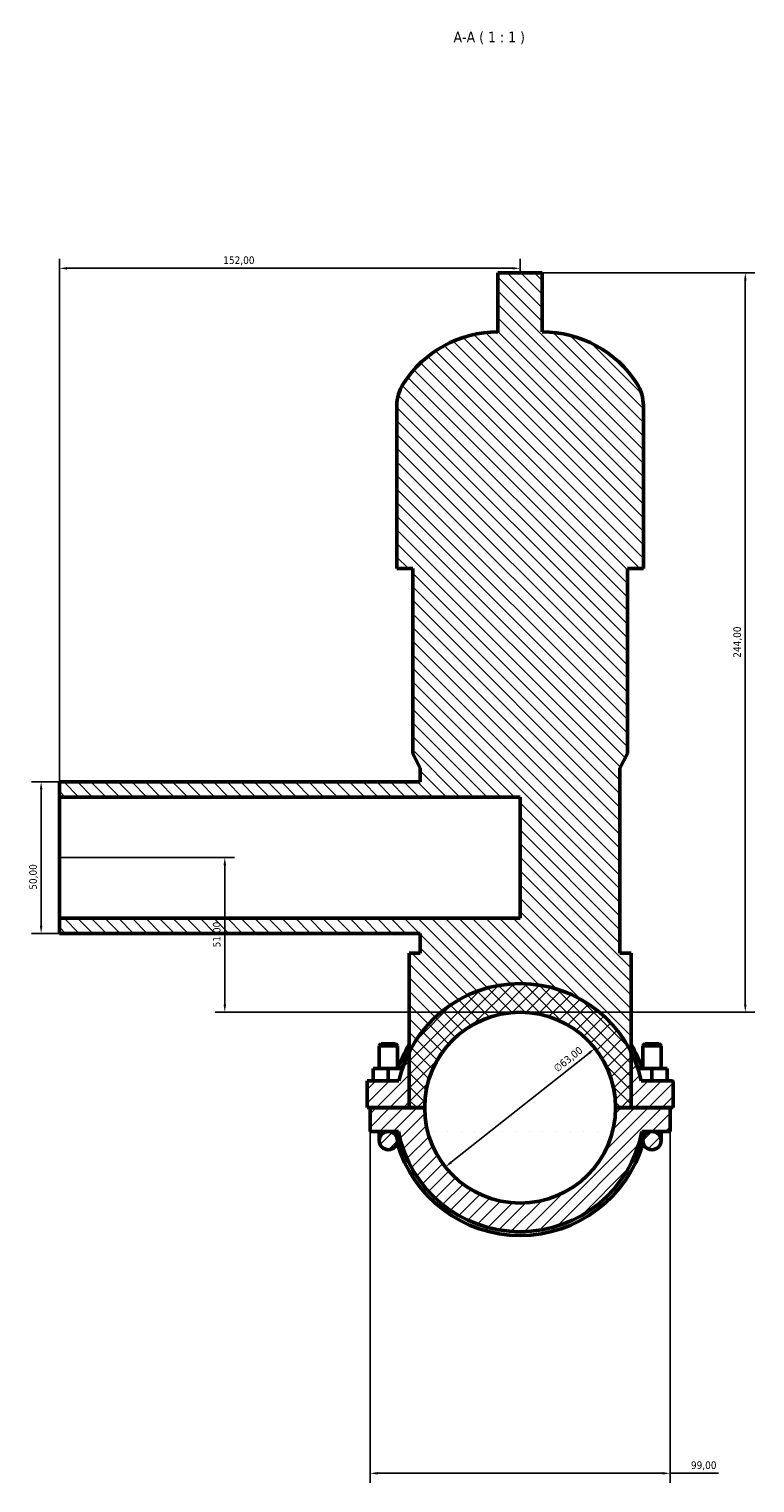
# Model space of a CAD drawing. Header units: millimetres. Extents: x 0 to 956, y -206 to 1211.
# Tile 7 of 8: x 341 to 581, y 732 to 1211. Entities that reach past the tile are written whole.
import ezdxf

# ---------------------------------------------------------------- set-up
doc = ezdxf.new("R2010")
doc.units = ezdxf.units.MM
for name, color, linetype, lineweight in [('Dimension (ISO)', 7, 'Continuous', 25), ('Hatch (ISO)', 7, 'Continuous', 18), ('Symbol (ISO)', 7, 'Continuous', 25), ('Visible (ISO)', 7, 'Continuous', 50)]:
    doc.layers.add(name, color=color, linetype=linetype, lineweight=lineweight)
doc.styles.add('Label Text (ISO)', font='tahoma.ttf')
doc.styles.add('Note Text (ISO)', font='tahoma.ttf')
doc.dimstyles.new('Default (ISO)', dxfattribs={"dimtxt": 2.5, "dimasz": 2.5, "dimexe": 3.175, "dimexo": 0, "dimgap": 0.762, "dimtad": 1, "dimrnd": 1e-08, "dimzin": 0, "dimtxsty": 'Note Text (ISO)', "dimcen": 0.09, "dimdle": 10, "dimclrd": 256, "dimclre": 256, "dimclrt": 232, "dimazin": 0, "dimtfac": 1.40208, "dimtmove": 0, "dimatfit": 3, "dimfxl": 1, "dimtolj": 1, "dimtzin": 0, "dimlwd": -1, "dimlwe": -1, "dimarcsym": 0})

# ---------------------------------------------------------------- blocks, each defined once
blk = doc.blocks.new('*D7')
at = {"layer": 'Defpoints', "color": 0, "transparency": 16777216}
for p in [(453.78, 847.53), (552.78, 847.53), (552.78, 734.76)]:
    blk.add_point(p, dxfattribs=at)
at = {"layer": 'Dimension (ISO)', "transparency": 16777216}
for p, q in [((453.78, 847.53), (453.78, 731.58)), ((552.78, 847.53), (552.78, 731.58)), ((456.28, 734.76), (550.28, 734.76)), ((552.78, 734.76), (568.69, 734.76))]:
    blk.add_line(p, q, dxfattribs=at)
for points in [[(456.28, 735.17), (456.28, 734.34), (453.78, 734.76)], [(550.28, 735.17), (550.28, 734.34), (552.78, 734.76)]]:
    blk.add_solid(points, dxfattribs=at)
at = {"layer": 'Dimension (ISO)', "color": 232, "true_color": 0xca0064, "transparency": 16777216, "insert": (559.63, 738.69), "char_height": 2.5, "attachment_point": 1, "style": 'Note Text (ISO)'}
blk.add_mtext('\\A1;99,00', dxfattribs=at)
blk = doc.blocks.new('*D8')
at = {"layer": 'Defpoints', "color": 0, "transparency": 16777216}
for p in [(527.96, 874.98), (478.6, 835.84)]:
    blk.add_point(p, dxfattribs=at)
at = {"layer": 'Dimension (ISO)', "transparency": 16777216}
blk.add_line((480.56, 837.39), (526.01, 873.42), dxfattribs=at)
for points in [[(525.75, 873.75), (526.26, 873.1), (527.96, 874.98)], [(480.3, 837.72), (480.82, 837.06), (478.6, 835.84)]]:
    blk.add_solid(points, dxfattribs=at)
at = {"layer": 'Dimension (ISO)', "color": 232, "true_color": 0xca0064, "transparency": 16777216, "insert": (513.99, 868.97), "char_height": 2.5, "attachment_point": 1, "rotation": 38.4097, "style": 'Note Text (ISO)'}
blk.add_mtext('\\A1;∅63,00', dxfattribs=at)
blk = doc.blocks.new('*D9')
at = {"layer": 'Defpoints', "color": 0, "transparency": 16777216}
for p in [(351.28, 962.91), (345.24, 912.91), (351.28, 912.91)]:
    blk.add_point(p, dxfattribs=at)
at = {"layer": 'Dimension (ISO)', "transparency": 16777216}
for p, q in [((351.28, 962.91), (342.07, 962.91)), ((345.24, 960.41), (345.24, 915.41)), ((351.28, 912.91), (342.07, 912.91))]:
    blk.add_line(p, q, dxfattribs=at)
for points in [[(344.82, 960.41), (345.66, 960.41), (345.24, 962.91)], [(344.82, 915.41), (345.66, 915.41), (345.24, 912.91)]]:
    blk.add_solid(points, dxfattribs=at)
at = {"layer": 'Dimension (ISO)', "color": 232, "true_color": 0xca0064, "transparency": 16777216, "insert": (341.31, 927.31), "char_height": 2.5, "attachment_point": 1, "rotation": 90, "style": 'Note Text (ISO)'}
blk.add_mtext('\\A1;50,00', dxfattribs=at)
blk = doc.blocks.new('*D10')
at = {"layer": 'Defpoints', "color": 0, "transparency": 16777216}
for p in [(351.28, 1132.36), (503.28, 1130.91), (351.28, 957.91)]:
    blk.add_point(p, dxfattribs=at)
at = {"layer": 'Dimension (ISO)', "transparency": 16777216}
for p, q in [((351.28, 957.91), (351.28, 1135.53)), ((500.78, 1132.36), (353.78, 1132.36)), ((503.28, 1130.91), (503.28, 1135.53))]:
    blk.add_line(p, q, dxfattribs=at)
for points in [[(353.78, 1132.77), (353.78, 1131.94), (351.28, 1132.36)], [(500.78, 1132.77), (500.78, 1131.94), (503.28, 1132.36)]]:
    blk.add_solid(points, dxfattribs=at)
at = {"layer": 'Dimension (ISO)', "color": 232, "true_color": 0xca0064, "transparency": 16777216, "insert": (405.33, 1136.29), "char_height": 2.5, "attachment_point": 1, "style": 'Note Text (ISO)'}
blk.add_mtext('\\A1;152,00', dxfattribs=at)
blk = doc.blocks.new('*D11')
at = {"layer": 'Defpoints', "color": 0, "transparency": 16777216}
for p in [(510.6, 1130.91), (577.57, 1130.91), (503.28, 886.91)]:
    blk.add_point(p, dxfattribs=at)
at = {"layer": 'Dimension (ISO)', "transparency": 16777216}
for p, q in [((510.6, 1130.91), (580.74, 1130.91)), ((577.57, 889.41), (577.57, 1128.41)), ((503.28, 886.91), (580.74, 886.91))]:
    blk.add_line(p, q, dxfattribs=at)
for points in [[(577.15, 1128.41), (577.98, 1128.41), (577.57, 1130.91)], [(577.15, 889.41), (577.98, 889.41), (577.57, 886.91)]]:
    blk.add_solid(points, dxfattribs=at)
at = {"layer": 'Dimension (ISO)', "color": 232, "true_color": 0xca0064, "transparency": 16777216, "insert": (573.63, 1003.86), "char_height": 2.5, "attachment_point": 1, "rotation": 90, "style": 'Note Text (ISO)'}
blk.add_mtext('\\A1;244,00', dxfattribs=at)
blk = doc.blocks.new('*D12')
at = {"layer": 'Defpoints', "color": 0, "transparency": 16777216}
for p in [(351.28, 937.91), (405.84, 937.91), (503.28, 886.91)]:
    blk.add_point(p, dxfattribs=at)
at = {"layer": 'Dimension (ISO)', "transparency": 16777216}
for p, q in [((351.28, 937.91), (409.01, 937.91)), ((405.84, 889.41), (405.84, 935.41)), ((503.28, 886.91), (402.66, 886.91))]:
    blk.add_line(p, q, dxfattribs=at)
for points in [[(405.42, 935.41), (406.26, 935.41), (405.84, 937.91)], [(405.42, 889.41), (406.26, 889.41), (405.84, 886.91)]]:
    blk.add_solid(points, dxfattribs=at)
at = {"layer": 'Dimension (ISO)', "color": 232, "true_color": 0xca0064, "transparency": 16777216, "insert": (401.91, 908.31), "char_height": 2.5, "attachment_point": 1, "rotation": 90, "style": 'Note Text (ISO)'}
blk.add_mtext('\\A1;51,00', dxfattribs=at)

msp = doc.modelspace()

# ---------------------------------------------------------------- hatches: boundary and pattern name
at = {"layer": 'Hatch (ISO)'}
h = msp.add_hatch(dxfattribs=at)
h.set_pattern_fill('ANSI31', color=256, scale=25.4, angle=90.00021, style=0)
h.set_pattern_definition([(135.0002, (0, 0), (-2.245056, -2.245072), [])])
edge = h.paths.add_edge_path()
edge.add_line((470.3412, 906.4275), (466.6812, 906.4275))
edge.add_line((466.6812, 906.4275), (466.6812, 873.7744))
edge.add_line((466.6812, 873.7744), (466.6812, 855.4575))
edge.add_line((466.6812, 855.4575), (466.6812, 855.4075))
edge.add_line((466.6812, 855.4075), (471.7812, 855.4075))
edge.add_ellipse((503.2812, 855.4075), major_axis=(-31.5, 0), ratio=1, start_angle=180, end_angle=360, ccw=False)
edge.add_line((534.7812, 855.4075), (539.8812, 855.4075))
edge.add_line((539.8812, 855.4075), (539.8812, 855.4575))
edge.add_line((539.8812, 855.4575), (539.8812, 873.7744))
edge.add_line((539.8812, 873.7744), (539.8812, 906.4275))
edge.add_line((539.8812, 906.4275), (536.2212, 906.4275))
edge.add_line((536.2212, 906.4275), (536.2212, 967.4275))
edge.add_line((536.2212, 967.4275), (538.6612, 972.3075))
edge.add_line((538.6612, 972.3075), (538.6612, 1033.3075))
edge.add_line((538.6612, 1033.3075), (543.9479, 1033.3075))
edge.add_line((543.9479, 1033.3075), (543.9479, 1086.9875))
edge.add_ellipse((530.366, 1086.9875), major_axis=(13.5819, 0), ratio=1, start_angle=0, end_angle=32.612421)
edge.add_ellipse((510.6012, 1074.3413), major_axis=(31.2053, 19.9661), ratio=1, start_angle=0, end_angle=57.387579)
edge.add_line((510.6012, 1111.3875), (510.6012, 1130.9075))
edge.add_line((510.6012, 1130.9075), (495.9612, 1130.9075))
edge.add_line((495.9612, 1130.9075), (495.9612, 1111.3875))
edge.add_ellipse((495.9612, 1074.3413), major_axis=(0, 37.0461), ratio=1, start_angle=0, end_angle=57.387579)
edge.add_ellipse((476.1964, 1086.9875), major_axis=(-11.4405, 7.32), ratio=1, start_angle=0, end_angle=32.612421)
edge.add_line((462.6146, 1086.9875), (462.6146, 1033.3075))
edge.add_line((462.6146, 1033.3075), (467.9012, 1033.3075))
edge.add_line((467.9012, 1033.3075), (467.9012, 972.3075))
edge.add_line((467.9012, 972.3075), (470.3412, 967.4275))
edge.add_line((470.3412, 967.4275), (470.3412, 962.9075))
edge.add_line((470.3412, 962.9075), (351.2812, 962.9075))
edge.add_line((351.2812, 962.9075), (351.2812, 957.9075))
edge.add_line((351.2812, 957.9075), (503.2812, 957.9075))
edge.add_line((503.2812, 957.9075), (503.2812, 917.9075))
edge.add_line((503.2812, 917.9075), (351.2812, 917.9075))
edge.add_line((351.2812, 917.9075), (351.2812, 912.9075))
edge.add_line((351.2812, 912.9075), (470.3412, 912.9075))
edge.add_line((470.3412, 912.9075), (470.3412, 906.4275))
h = msp.add_hatch(dxfattribs=at)
h.set_pattern_fill('ANSI31', color=256, scale=25.4, style=0)
h.set_pattern_definition([(45, (0, 0), (-2.245064, 2.245064), [])])
edge = h.paths.add_edge_path()
edge.add_ellipse((553.2812, 863.7825), major_axis=(0.5, 0), ratio=1, start_angle=0, end_angle=90)
edge.add_line((553.2812, 864.2825), (543.2579, 864.2825))
edge.add_ellipse((503.2812, 855.4075), major_axis=(39.9767, 8.875), ratio=1, start_angle=0, end_angle=14.131847)
edge.add_ellipse((503.2812, 855.4075), major_axis=(36.6, 18.3669), ratio=1, start_angle=0, end_angle=126.702489)
edge.add_ellipse((503.2812, 855.4075), major_axis=(-36.6, 18.3669), ratio=1, start_angle=0, end_angle=14.131847)
edge.add_line((463.3045, 864.2825), (452.7812, 864.2825))
edge.add_line((452.7812, 864.2825), (452.7812, 855.4575))
edge.add_line((452.7812, 855.4575), (466.6812, 855.4575))
edge.add_line((466.6812, 855.4575), (471.7813, 855.4575))
edge.add_ellipse((503.2812, 855.4075), major_axis=(-31.5, 0.05), ratio=1, start_angle=180.181891, end_angle=360, ccw=False)
edge.add_line((534.7812, 855.4575), (539.8812, 855.4575))
edge.add_line((539.8812, 855.4575), (553.7812, 855.4575))
edge.add_line((553.7812, 855.4575), (553.7812, 863.7825))
edge = h.paths.add_edge_path()
edge.add_ellipse((503.2812, 855.4075), major_axis=(31.5, -0.05), ratio=1, start_angle=180.181891, end_angle=360)
edge.add_line((534.7812, 855.3575), (552.7812, 855.3575))
edge.add_line((552.7812, 855.3575), (552.7812, 847.5325))
edge.add_line((552.7812, 847.5325), (546.7812, 847.5325))
edge.add_line((546.7812, 847.5325), (543.4669, 847.5325))
edge.add_ellipse((503.2812, 855.4075), major_axis=(-40.1857, -7.875), ratio=1, start_angle=0, end_angle=157.825022, ccw=False)
edge.add_line((463.0956, 847.5325), (459.7812, 847.5325))
edge.add_line((459.7812, 847.5325), (453.7812, 847.5325))
edge.add_line((453.7812, 847.5325), (453.7812, 855.3575))
edge.add_line((453.7812, 855.3575), (471.7813, 855.3575))
edge = h.paths.add_edge_path()
edge.add_ellipse((546.7812, 844.5325), major_axis=(3, 0), ratio=1, start_angle=0, end_angle=360)
edge = h.paths.add_edge_path()
edge.add_ellipse((459.7812, 844.5325), major_axis=(3, 0), ratio=1, start_angle=0, end_angle=360)

# ---------------------------------------------------------------- linework, layer by layer
at = {"layer": 'Visible (ISO)'}
for p, q in [((510.6012, 1130.9075), (495.9612, 1130.9075)), ((495.9612, 1130.9075), (495.9612, 1111.3875)), ((510.6012, 1111.3875), (510.6012, 1130.9075)), ((462.6146, 1086.9875), (462.6146, 1033.3075)), ((543.9479, 1033.3075), (543.9479, 1086.9875)), ((462.6146, 1033.3075), (467.9012, 1033.3075)), ((467.9012, 1033.3075), (467.9012, 972.3075)), ((538.6612, 972.3075), (538.6612, 1033.3075)), ((538.6612, 1033.3075), (543.9479, 1033.3075)), ((467.9012, 972.3075), (470.3412, 967.4275)), ((536.2212, 967.4275), (538.6612, 972.3075)), ((470.3412, 967.4275), (470.3412, 962.9075)), ((536.2212, 906.4275), (536.2212, 967.4275)), ((470.3412, 962.9075), (351.2812, 962.9075)), ((351.2812, 962.9075), (351.2812, 957.9075)), ((351.2812, 957.9075), (503.2812, 957.9075)), ((351.2812, 917.9075), (351.2812, 957.9075)), ((503.2812, 957.9075), (503.2812, 917.9075)), ((503.2812, 917.9075), (351.2812, 917.9075)), ((351.2812, 917.9075), (351.2812, 912.9075)), ((351.2812, 912.9075), (470.3412, 912.9075)), ((470.3412, 912.9075), (470.3412, 906.4275)), ((470.3412, 906.4275), (466.6812, 906.4275)), ((466.6812, 906.4275), (466.6812, 855.4075)), ((539.8812, 906.4275), (536.2212, 906.4275)), ((539.8812, 855.4075), (539.8812, 906.4275)), ((457.3812, 876.4575), (456.7812, 875.8575)), ((456.7812, 875.8575), (462.7812, 875.8575)), ((456.7812, 875.8575), (456.7812, 868.2825)), ((462.1812, 876.4575), (457.3812, 876.4575)), ((462.1812, 876.4575), (462.7812, 875.8575)), ((462.7812, 875.8575), (462.7812, 868.2825)), ((544.3812, 876.4575), (543.7812, 875.8575)), ((549.7812, 875.8575), (543.7812, 875.8575)), ((543.7812, 868.2825), (543.7812, 875.8575)), ((544.3812, 876.4575), (549.1812, 876.4575)), ((549.1812, 876.4575), (549.7812, 875.8575)), ((549.7812, 868.2825), (549.7812, 875.8575)), ((463.3045, 864.2825), (452.7812, 864.2825)), ((452.7812, 864.2825), (452.7812, 855.4575)), ((454.7812, 864.2825), (454.7812, 868.2825)), ((459.7812, 868.2825), (454.7812, 868.2825)), ((464.4079, 868.2825), (459.7812, 868.2825)), ((459.7812, 864.2825), (459.7812, 868.2825)), ((542.1546, 868.2825), (546.7812, 868.2825)), ((553.2812, 864.2825), (543.2579, 864.2825)), ((546.7812, 864.2825), (546.7812, 868.2825)), ((546.7812, 868.2825), (551.7812, 868.2825)), ((551.7812, 864.2825), (551.7812, 868.2825)), ((553.7812, 855.4575), (553.7812, 863.7825)), ((452.7812, 855.4575), (471.7813, 855.4575)), ((471.7813, 855.3575), (453.7812, 855.3575)), ((453.7812, 855.3575), (453.7812, 847.5325)), ((456.7812, 855.4575), (456.7812, 855.3575)), ((462.7812, 855.4575), (462.7812, 855.3575)), ((466.6812, 855.4075), (471.7812, 855.4075)), ((534.7812, 855.4575), (553.7812, 855.4575)), ((534.7812, 855.4075), (539.8812, 855.4075)), ((552.7812, 855.3575), (534.7812, 855.3575)), ((543.7812, 855.3575), (543.7812, 855.4575)), ((549.7812, 855.3575), (549.7812, 855.4575)), ((552.7812, 847.5325), (552.7812, 855.3575)), ((453.7812, 847.5325), (459.7812, 847.5325)), ((456.7812, 847.5325), (456.7812, 844.5325)), ((459.7812, 847.5325), (463.0956, 847.5325)), ((462.7812, 844.5325), (462.7812, 847.5325)), ((543.4669, 847.5325), (546.7812, 847.5325)), ((543.7812, 847.5325), (543.7812, 844.5325)), ((546.7812, 847.5325), (552.7812, 847.5325)), ((549.7812, 844.5325), (549.7812, 847.5325))]:
    msp.add_line(p, q, dxfattribs=at)
for centre in [(459.7812, 844.5325), (546.7812, 844.5325)]:
    msp.add_circle(centre, 3, dxfattribs=at)
for centre, radius, start, end in [((495.9612, 1074.3413), 37.0461, 90, 147.387579), ((510.6012, 1074.3413), 37.0461, 32.612421, 90), ((476.1964, 1086.9875), 13.5819, 147.387579, 180), ((530.366, 1086.9875), 13.5819, 0, 32.612421), ((503.2812, 855.4075), 40.95, 12.516908, 167.483092), ((503.2812, 855.4075), 31.5, 0, 180), ((503.2812, 855.4075), 31.5, 0.090946, 179.909054), ((503.2812, 855.4075), 42.1785, 150.197143, 162.226777), ((503.2812, 855.4075), 42.1785, 17.773223, 29.802857), ((553.2812, 863.7825), 0.5, 0, 90), ((503.2812, 855.4075), 31.5, 180.090946, 359.909054), ((503.2812, 855.4075), 40.95, 191.087489, 348.912511), ((503.2812, 855.4075), 42.1785, 195.8633, 344.1367)]:
    msp.add_arc(centre, radius, start, end, dxfattribs=at)

# ---------------------------------------------------------------- texts
at = {"layer": 'Symbol (ISO)', "insert": (481.3036, 1206.3032), "char_height": 3.5, "attachment_point": 7, "style": 'Label Text (ISO)'}
msp.add_mtext('A-A ( 1 : 1 )', dxfattribs=at)

# ---------------------------------------------------------------- dimensions: what is measured, and where the dimension line sits
at = {"layer": 'Dimension (ISO)'}
for base, p1, p2, angle, override, picture, middle in [((351.2812, 1132.3559), (503.2812, 1130.9075), (351.2812, 957.9075), 180, {"dimdec": 2, "dimtp": 0, "dimtm": 0, "dimtdec": 2, "dimtofl": 0, "dimatfit": 1}, '*D10', (410.2812, 1132.3559)), ((577.5663, 1130.9075), (503.2812, 886.9075), (510.6012, 1130.9075), 90, {"dimdec": 2, "dimtp": 0, "dimtm": 0, "dimtdec": 2, "dimtofl": 0, "dimatfit": 1}, '*D11', (577.5663, 1008.9075)), ((345.241, 912.9075), (351.2812, 962.9075), (351.2812, 912.9075), 90, {"dimdec": 2, "dimtp": 0, "dimtm": 0, "dimtdec": 2, "dimtofl": 0, "dimatfit": 1}, '*D9', (345.241, 931.4075)), ((405.8397, 937.9075), (503.2812, 886.9075), (351.2812, 937.9075), 90, {"dimdec": 2, "dimtp": 0, "dimtm": 0, "dimtdec": 2, "dimtofl": 0, "dimatfit": 1}, '*D12', (405.8397, 912.4075)), ((552.7812, 734.7575), (453.7812, 847.5325), (552.7812, 847.5325), 180, {"dimdec": 2, "dimtp": 0, "dimtm": 0, "dimtdec": 2, "dimtofl": 0, "dimatfit": 2}, '*D7', (563.7812, 734.7575))]:
    dim = msp.add_linear_dim(base=base, p1=p1, p2=p2, angle=angle, dimstyle='Default (ISO)', override=override, dxfattribs=at)
    dim.commit()
    dim.dimension.update_dxf_attribs({"geometry": picture, "text_midpoint": middle, "dimtype": 160})
dim = msp.add_diameter_dim_2p(p1=(478.5982, 835.8371), p2=(527.9642, 874.9778), dimstyle='Default (ISO)', override={"dimdec": 2, "dimlfac": 1, "dimtp": 0, "dimtm": 0, "dimtdec": 2, "dimatfit": 2}, dxfattribs=at)
dim.commit()
dim.dimension.update_dxf_attribs({"geometry": '*D8', "text_midpoint": (520.7654, 869.2701), "dimtype": 163})

doc.saveas('drawing.dxf')
